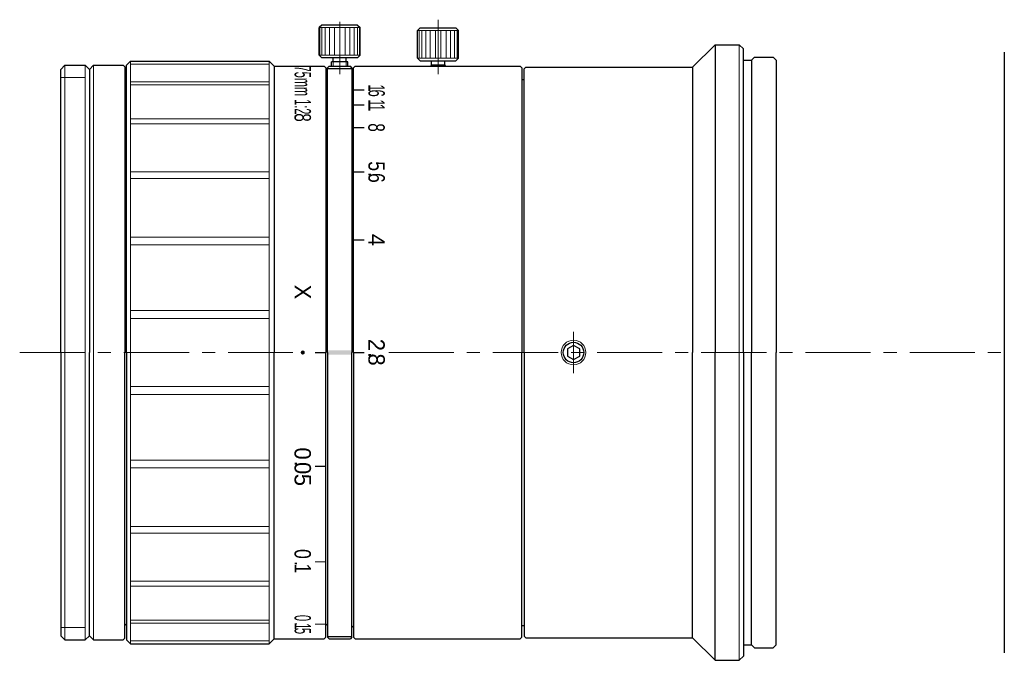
# Model space of a CAD drawing. Header units: millimetres. Extents: x -9 to 111, y 12 to 91.
import ezdxf
from ezdxf.enums import TextEntityAlignment as Align

# ---------------------------------------------------------------- set-up
doc = ezdxf.new("R2010")
doc.units = ezdxf.units.MM
doc.header["$LTSCALE"] = 0.25
doc.linetypes.add('CENTER', pattern=[50.8, 31.75, -6.35, 6.35, -6.35])
doc.layers.add('00_補助線', color=252, linetype='Continuous', lineweight=0, plot=False)
for name, color, linetype, lineweight in [('01_中心線', 1, 'CENTER', 20), ('03_寸法・文字', 50, 'Continuous', 20), ('FTC-L8528-M01_ﾛｯｸﾋﾞｽ(F用)', 7, 'Continuous', 30), ('iris＆image_circle', 7, 'Continuous', 30), ('M14_M72マウント(FB31.8)', 7, 'Continuous', 30), ('画層1', 7, 'Continuous', 30), ('ﾋﾞｽ・ﾈｼﾞ', 7, 'Continuous', 30)]:
    doc.layers.add(name, color=color, linetype=linetype, lineweight=lineweight)
doc.styles.add('VS Standard', font='txt', dxfattribs={"height": 3})

# ---------------------------------------------------------------- blocks, each defined once
blk = doc.blocks.new('HM30##')
at = {"layer": '画層1'}
blk.add_lwpolyline([(-0.75, -0.43), (0, -0.87), (0.75, -0.43), (0.75, 0.43), (0, 0.87), (-0.75, 0.43)], close=True, dxfattribs=at)
at = {"layer": '画層1', "lineweight": 9}
blk.add_circle((0, 0), 1.5, dxfattribs=at)
at = {"layer": '画層1'}
blk.add_circle((0, 0), 1.25, dxfattribs=at)

msp = doc.modelspace()

# ---------------------------------------------------------------- hatches: boundary and pattern name
at = {"layer": '03_寸法・文字'}
h = msp.add_hatch(color=256, dxfattribs=at)
h.dxf.hatch_style = 1
h.paths.add_polyline_path([(26, 50, 1), (25.5, 50, 1)])
h = msp.add_hatch(color=256, dxfattribs=at)
h.dxf.hatch_style = 1
h.paths.add_polyline_path([(31.75, 50.25), (28.75, 50.25), (28.75, 49.75), (31.75, 49.75)])

# ---------------------------------------------------------------- linework, layer by layer
at = {"layer": '00_補助線', "lineweight": 20}
for p, q in [((-3.75, 83.5), (-0.75, 83.5)), ((-3.75, 16.5), (-0.75, 16.5))]:
    msp.add_line(p, q, dxfattribs=at)
at = {"layer": '01_中心線', "lineweight": 9}
for p, q in [((30.25, 90.3), (30.25, 83.9)), ((42.25, 90.55), (42.25, 83.9))]:
    msp.add_line(p, q, dxfattribs=at)
at = {"layer": '01_中心線'}
for p, q in [((58.75, 52.5), (58.75, 47.5)), ((-8.75, 50), (24.55, 50)), ((36.22, 50), (111.25, 50))]:
    msp.add_line(p, q, dxfattribs=at)
at = {"layer": '03_寸法・文字', "lineweight": 30}
for p, q in [((31.95, 82.01), (33.25, 82.01)), ((31.95, 80.17), (33.25, 80.17)), ((31.95, 77.41), (33.25, 77.41)), ((31.95, 72.01), (33.25, 72.01)), ((31.95, 63.71), (33.25, 63.71)), ((27.25, 50), (28.55, 50)), ((31.95, 50), (33.25, 50)), ((27.25, 36.16), (28.55, 36.16))]:
    msp.add_line(p, q, dxfattribs=at)
at = {"layer": '03_寸法・文字', "lineweight": 20}
msp.add_line((27.25, 24.51), (28.55, 24.51), dxfattribs=at)
at = {"layer": '03_寸法・文字', "lineweight": 9}
msp.add_line((27.25, 16.89), (28.55, 16.89), dxfattribs=at)
at = {"layer": 'FTC-L8528-M01_ﾛｯｸﾋﾞｽ(F用)'}
for p, q in [((28.07, 89.9), (27.75, 89.58)), ((27.75, 86.23), (27.75, 89.58)), ((32.42, 89.9), (28.07, 89.9)), ((32.42, 89.9), (32.75, 89.58)), ((32.75, 86.23), (32.75, 89.58)), ((28.07, 85.9), (27.75, 86.23)), ((32.42, 85.9), (28.07, 85.9)), ((29.25, 84.9), (29.25, 85.4)), ((31.25, 85.4), (29.25, 85.4)), ((29.45, 85.4), (29.45, 85.9)), ((31.05, 85.4), (31.05, 85.9)), ((31.25, 84.9), (31.25, 85.4)), ((32.42, 85.9), (32.75, 86.23))]:
    msp.add_line(p, q, dxfattribs=at)
at = {"layer": 'FTC-L8528-M01_ﾛｯｸﾋﾞｽ(F用)', "lineweight": 9}
for p, q in [((32.75, 89.58), (27.75, 89.58)), ((27.84, 86.23), (27.84, 89.58)), ((28.08, 86.23), (28.08, 89.58)), ((28.48, 86.23), (28.48, 89.58)), ((29, 86.23), (29, 89.58)), ((29.6, 86.23), (29.6, 89.58)), ((30.25, 86.23), (30.25, 89.58)), ((30.9, 86.23), (30.9, 89.58)), ((31.5, 86.23), (31.5, 89.58)), ((32.02, 86.23), (32.02, 89.58)), ((32.42, 86.23), (32.42, 89.58)), ((32.66, 86.23), (32.66, 89.58)), ((32.75, 86.23), (27.75, 86.23))]:
    msp.add_line(p, q, dxfattribs=at)
at = {"layer": 'FTC-L8528-M01_ﾛｯｸﾋﾞｽ(F用)', "lineweight": 20}
for p, q in [((29.45, 84.9), (29.45, 85.4)), ((31.05, 84.9), (31.05, 85.4))]:
    msp.add_line(p, q, dxfattribs=at)
at = {"layer": 'iris＆image_circle'}
msp.add_line((111.25, 86.6), (111.25, 13.4), dxfattribs=at)
at = {"layer": 'M14_M72マウント(FB31.8)'}
for p, q in [((79.45, 85.62), (80.45, 85.62)), ((80.45, 85.62), (80.82, 86)), ((80.45, 85.62), (80.45, 85.62)), ((80.82, 86), (83.07, 86)), ((83.07, 86), (83.45, 85.62)), ((79.45, 14.38), (80.45, 14.38)), ((80.45, 14.38), (80.45, 14.38)), ((80.45, 14.38), (80.82, 14)), ((80.82, 14), (83.07, 14)), ((83.07, 14), (83.45, 14.38))]:
    msp.add_line(p, q, dxfattribs=at)
at = {"layer": '画層1'}
for p, q in [((40.07, 89.55), (39.75, 89.22)), ((39.75, 85.87), (39.75, 89.22)), ((40.07, 89.55), (44.42, 89.55)), ((44.42, 89.55), (44.75, 89.22)), ((44.75, 85.87), (44.75, 89.22)), ((73.25, 84.75), (76, 87.5)), ((76, 87.5), (78.95, 87.5)), ((76, 87.5), (76, 50)), ((78.95, 87.5), (79.45, 87)), ((79.45, 50), (79.45, 87)), ((4.25, 85), (4.75, 85.5)), ((4.75, 85.5), (21.65, 85.5)), ((21.65, 85.5), (22.25, 84.9)), ((40.07, 85.55), (39.75, 85.87)), ((40.07, 85.55), (44.42, 85.55)), ((41.45, 85.05), (41.45, 85.55)), ((43.05, 85.05), (43.05, 85.55)), ((44.42, 85.55), (44.75, 85.87)), ((80.45, 85.62), (80.45, 50)), ((83.45, 85.62), (83.45, 50)), ((-3.75, 84.5), (-3.25, 85)), ((-3.75, 50), (-3.75, 84.5)), ((-3.25, 85), (-0.75, 85)), ((-0.25, 84.5), (-0.75, 85)), ((-0.25, 84.5), (0.25, 85)), ((-0.25, 84.5), (-0.25, 50)), ((0.25, 85), (3.85, 85)), ((3.85, 85), (4.05, 84.8)), ((4.05, 84.8), (4.05, 50)), ((4.25, 50), (4.25, 85)), ((22.25, 84.9), (28.35, 84.9)), ((22.25, 84.9), (22.25, 50)), ((28.55, 84.7), (28.35, 84.9)), ((28.55, 84.7), (28.55, 50)), ((28.75, 84.7), (28.95, 84.9)), ((28.75, 50), (28.75, 84.7)), ((28.75, 84.6), (31.75, 84.6)), ((28.95, 84.9), (31.55, 84.9)), ((31.75, 84.7), (31.55, 84.9)), ((31.75, 84.7), (31.75, 50)), ((31.95, 84.7), (32.15, 84.9)), ((31.95, 50), (31.95, 84.7)), ((32.15, 84.9), (52.25, 84.9)), ((41.45, 85.05), (41.3, 84.9)), ((41.45, 85.05), (43.05, 85.05)), ((43.2, 84.9), (43.05, 85.05)), ((52.25, 84.9), (52.45, 84.7)), ((52.45, 84.7), (52.45, 50)), ((52.75, 84.55), (52.95, 84.75)), ((52.75, 50), (52.75, 84.55)), ((52.95, 84.75), (73.25, 84.75)), ((73.25, 84.75), (73.25, 50)), ((4.05, 83.25), (4.25, 83.05)), ((28.55, 83.25), (28.75, 83.05)), ((31.75, 83.3), (31.95, 83.5)), ((52.45, 83.25), (52.75, 83.25)), ((-3.75, 50), (-3.75, 15.5)), ((-0.25, 15.5), (-0.25, 50)), ((4.05, 15.2), (4.05, 50)), ((4.25, 50), (4.25, 15)), ((22.25, 15.1), (22.25, 50)), ((28.55, 15.3), (28.55, 50)), ((28.75, 50), (28.75, 15.3)), ((31.75, 15.3), (31.75, 50)), ((31.95, 50), (31.95, 15.3)), ((52.45, 15.3), (52.45, 50)), ((52.75, 50), (52.75, 15.45)), ((73.25, 15.25), (73.25, 50)), ((76, 12.5), (76, 50)), ((79.45, 50), (79.45, 13)), ((80.45, 14.38), (80.45, 50)), ((83.45, 14.38), (83.45, 50)), ((4.05, 16.75), (4.25, 16.95)), ((28.55, 16.75), (28.75, 16.95)), ((31.75, 16.7), (31.95, 16.5)), ((52.45, 16.75), (52.75, 16.75)), ((-3.75, 15.5), (-3.25, 15)), ((-3.25, 15), (-0.75, 15)), ((-0.25, 15.5), (-0.75, 15)), ((-0.25, 15.5), (0.25, 15)), ((0.25, 15), (3.85, 15)), ((3.85, 15), (4.05, 15.2)), ((4.25, 15), (4.75, 14.5)), ((4.75, 14.5), (21.65, 14.5)), ((21.65, 14.5), (22.25, 15.1)), ((22.25, 15.1), (28.35, 15.1)), ((28.55, 15.3), (28.35, 15.1)), ((28.75, 15.4), (31.75, 15.4)), ((28.75, 15.3), (28.95, 15.1)), ((28.95, 15.1), (31.55, 15.1)), ((31.75, 15.3), (31.55, 15.1)), ((31.95, 15.3), (32.15, 15.1)), ((32.15, 15.1), (52.25, 15.1)), ((52.25, 15.1), (52.45, 15.3)), ((52.75, 15.45), (52.95, 15.25)), ((52.95, 15.25), (73.25, 15.25)), ((73.25, 15.25), (76, 12.5)), ((76, 12.5), (78.95, 12.5)), ((78.95, 12.5), (79.45, 13))]:
    msp.add_line(p, q, dxfattribs=at)
at = {"layer": '画層1', "lineweight": 9}
for p, q in [((39.75, 89.22), (44.75, 89.22)), ((39.94, 89.22), (39.94, 85.87)), ((40.27, 89.22), (40.27, 85.87)), ((40.73, 89.22), (40.73, 85.87)), ((41.29, 89.22), (41.29, 85.87)), ((41.92, 89.22), (41.92, 85.87)), ((42.58, 89.22), (42.58, 85.87)), ((43.21, 89.22), (43.21, 85.87)), ((43.77, 89.22), (43.77, 85.87)), ((44.23, 89.22), (44.23, 85.87)), ((44.56, 89.22), (44.56, 85.87)), ((78.95, 87.5), (78.95, 50)), ((4.75, 85.5), (4.75, 50)), ((21.65, 85.5), (21.65, 50)), ((39.75, 85.87), (44.75, 85.87)), ((-3.25, 85), (-3.25, 50)), ((-0.75, 85), (-0.75, 50)), ((0.25, 85), (0.25, 50)), ((4.75, 85.13), (21.65, 85.13)), ((4.75, 82.99), (21.65, 82.99)), ((4.75, 82.6), (21.65, 82.6)), ((52.45, 81.75), (52.45, 50)), ((4.75, 78.47), (21.65, 78.47)), ((4.75, 77.86), (21.65, 77.86)), ((4.75, 72.01), (21.65, 72.01)), ((4.75, 71.21), (21.65, 71.21)), ((4.75, 64.05), (21.65, 64.05)), ((4.75, 63.12), (21.65, 63.12)), ((4.75, 55.13), (21.65, 55.13)), ((4.75, 54.14), (21.65, 54.14)), ((-3.25, 15), (-3.25, 50)), ((-0.75, 15), (-0.75, 50)), ((0.25, 15), (0.25, 50)), ((4.75, 14.5), (4.75, 50)), ((21.65, 14.5), (21.65, 50)), ((52.45, 18.25), (52.45, 50)), ((78.95, 12.5), (78.95, 50)), ((4.75, 45.86), (21.65, 45.86)), ((4.75, 44.87), (21.65, 44.87)), ((4.75, 36.88), (21.65, 36.88)), ((4.75, 35.95), (21.65, 35.95)), ((4.75, 28.79), (21.65, 28.79)), ((4.75, 27.99), (21.65, 27.99)), ((4.75, 22.14), (21.65, 22.14)), ((4.75, 21.53), (21.65, 21.53)), ((4.75, 17.4), (21.65, 17.4)), ((4.75, 17.01), (21.65, 17.01)), ((4.75, 14.87), (21.65, 14.87))]:
    msp.add_line(p, q, dxfattribs=at)
at = {"layer": '画層1', "lineweight": 20}
for p, q in [((41.45, 84.9), (41.45, 85.05)), ((43.05, 84.9), (43.05, 85.05))]:
    msp.add_line(p, q, dxfattribs=at)

# ---------------------------------------------------------------- block references
at = {"layer": 'ﾋﾞｽ・ﾈｼﾞ'}
msp.add_blockref('HM30##', (58.75, 50), dxfattribs=at)

# ---------------------------------------------------------------- texts
at = {"layer": '03_寸法・文字', "style": 'VS Standard'}
for s, width, p in [('75mm 1:2.', 0.5, (26.75, 81.8)), ('6', 0.6, (35.75, 81.6)), ('1', 0.6, (35.75, 82.23)), ('1', 0.6, (35.75, 80.4)), ('1', 0.6, (35.75, 79.85)), ('8', 0.7, (26.75, 78.63)), ('8', 0.7, (35.74, 77.41)), ('5', 0.8, (35.75, 72.7)), ('.', 0.8, (35.75, 71.7)), ('6', 0.8, (35.75, 71.28)), ('0', 0.8, (26.74, 25.46)), ('.', 0.8, (26.75, 24.28)), ('1', 0.8, (26.75, 23.69)), ('0', 0.5, (26.74, 17.65)), ('.', 0.5, (26.75, 16.94)), ('1', 0.5, (26.75, 16.64)), ('5', 0.5, (26.75, 16.07))]:
    msp.add_text(s, height=2, rotation=270, dxfattribs=dict(at, width=width)).set_placement(p, align=Align.TOP_CENTER)
for s, p in [('4', (35.74, 63.71)), ('X', (26.75, 57.38)), ('2', (35.74, 50.93)), ('.', (35.75, 49.69)), ('8', (35.75, 49.14)), ('0', (26.74, 37.69)), ('.', (26.75, 36.45)), ('0', (26.75, 35.91)), ('5', (26.75, 34.48))]:
    msp.add_text(s, height=2, rotation=270, dxfattribs=at).set_placement(p, align=Align.TOP_CENTER)

doc.saveas('drawing.dxf')
